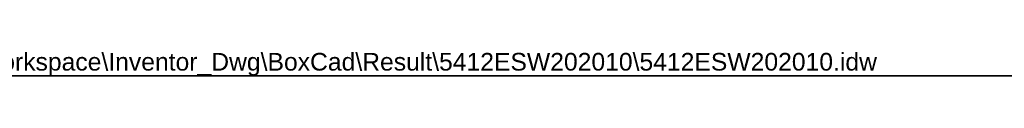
# Model space of a CAD drawing. Header units: inches. Extents: x 0 to 149, y -11 to 97.
# Tile 3 of 6: x 59.31 to 104.15, y 95.59 to 96.74. Entities that reach past the tile are written whole.
import ezdxf

# ---------------------------------------------------------------- set-up
doc = ezdxf.new("R2010")
doc.units = ezdxf.units.IN
doc.header["$LTSCALE"] = 8.944272
doc.header["$MEASUREMENT"] = 0
doc.layers.get('0').update_dxf_attribs({"lineweight": 25})
doc.layers.add('Sketch Geometry(ANSI)', color=7, linetype='Continuous', lineweight=25)
doc.layers.add('Symbols(ANSI)', color=7, linetype='Continuous', lineweight=25)
doc.styles.add('Current-ANSI', font='arial.ttf')

# ---------------------------------------------------------------- blocks, each defined once
blk = doc.blocks.new('Borders 7_EXM - B (Inch)')
at = {"layer": 'Sketch Geometry(ANSI)', "linetype": 'Continuous', "lineweight": 35}
blk.add_line((16.3979, 10.6915), (0.5229, 10.6915), dxfattribs=at)
at = {"layer": 'Symbols(ANSI)', "color": 7, "style": 'Current-ANSI'}
blk.add_attdef('FILENAME_AND_PATH_001', (5.9016, 10.7181), '', height=0.09, dxfattribs=at)

msp = doc.modelspace()

# ---------------------------------------------------------------- block references
at = {"xscale": 8.94427190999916, "yscale": 8.94427190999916, "zscale": 8.94427190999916}
msp.add_blockref('Borders 7_EXM - B (Inch)', (0, 0), dxfattribs=at).add_auto_attribs({'FILENAME_AND_PATH_001': 'C:\\Vault_Workspace\\Inventor_Dwg\\BoxCad\\Result\\5412ESW202010\\5412ESW202010.idw'})

doc.saveas('drawing.dxf')
